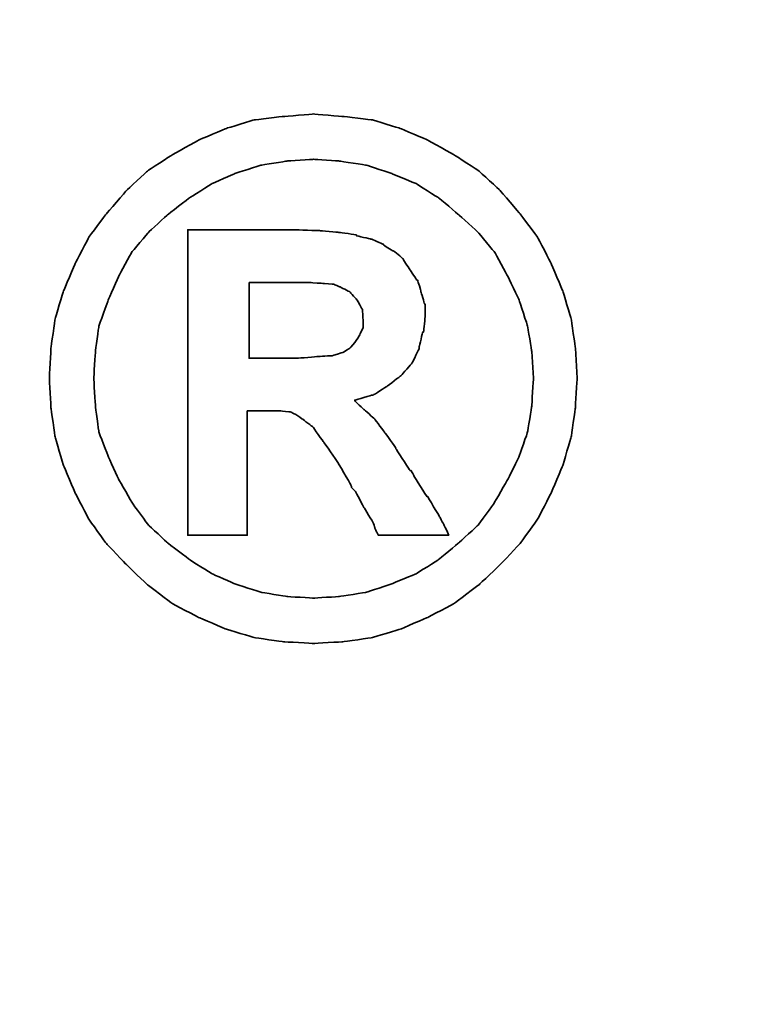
# Model space of a CAD drawing. Header units: millimetres. Extents: x 22 to 336, y 77 to 175.
# Tile 51 of 57: x 272.291 to 273.204, y 108.099 to 109.322. Entities that reach past the tile are written whole.
import ezdxf

# ---------------------------------------------------------------- set-up
doc = ezdxf.new("R2010")
doc.units = ezdxf.units.MM
doc.header["$LTSCALE"] = 0.15
for name, color, linetype in [('DIM', 4, 'CONTINUOUS'), ('layer 1', 7, 'CONTINUOUS'), ('OUT', 3, 'CONTINUOUS')]:
    doc.layers.add(name, color=color, linetype=linetype)

# ---------------------------------------------------------------- blocks, each defined once
blk = doc.blocks.new('TBI MOTION logo(完整正式版)')
at = {"layer": 'layer 1', "color": 22, "lineweight": 35}
for points, knots in [([(81.20634, 4.98624), (81.20634, 4.98624), (81.18649, 5.32862), (81.18649, 5.32862), (81.18649, 5.32862), (81.18649, 5.32862), (81.13886, 5.66206), (81.13886, 5.66206), (81.13886, 5.66206), (81.13886, 5.66206), (81.04359, 5.97764), (81.04359, 5.97764), (81.04359, 5.97764), (81.04359, 5.97764), (80.91061, 6.29124), (80.91061, 6.29124), (80.91061, 6.29124), (80.91061, 6.29124), (80.75778, 6.58697), (80.75778, 6.58697), (80.75778, 6.58697), (80.75778, 6.58697), (80.5593, 6.85294), (80.5593, 6.85294), (80.5593, 6.85294), (80.5593, 6.85294), (80.33105, 7.1189), (80.33105, 7.1189), (80.33105, 7.1189), (80.33105, 7.1189), (80.09287, 7.33921), (80.09287, 7.33921), (80.09287, 7.33921), (80.09287, 7.33921), (79.815, 7.51982), (79.815, 7.51982), (79.815, 7.51982), (79.815, 7.51982), (79.51133, 7.69051), (79.51133, 7.69051), (79.51133, 7.69051), (79.51133, 7.69051), (79.19773, 7.8235), (79.19773, 7.8235), (79.19773, 7.8235), (79.19773, 7.8235), (78.88215, 7.91877), (78.88215, 7.91877), (78.88215, 7.91877), (78.88215, 7.91877), (78.54871, 7.95846), (78.54871, 7.95846), (78.54871, 7.95846), (78.54871, 7.95846), (78.21526, 7.98625), (78.21526, 7.98625), (78.21526, 7.98625), (78.21526, 7.98625), (77.87388, 7.95846), (77.87388, 7.95846), (77.87388, 7.95846), (77.87388, 7.95846), (77.54044, 7.91877), (77.54044, 7.91877), (77.54044, 7.91877), (77.54044, 7.91877), (77.22485, 7.8235), (77.22485, 7.8235), (77.22485, 7.8235), (77.22485, 7.8235), (76.91027, 7.69051), (76.91027, 7.69051), (76.91027, 7.69051), (76.91027, 7.69051), (76.6056, 7.51982), (76.6056, 7.51982), (76.6056, 7.51982), (76.6056, 7.51982), (76.32972, 7.33921), (76.32972, 7.33921), (76.32972, 7.33921), (76.32972, 7.33921), (76.09154, 7.1189), (76.09154, 7.1189), (76.09154, 7.1189), (76.09154, 7.1189), (75.86329, 6.85294), (75.86329, 6.85294), (75.86329, 6.85294), (75.86329, 6.85294), (75.66382, 6.58697), (75.66382, 6.58697), (75.66382, 6.58697), (75.66382, 6.58697), (75.51099, 6.29124), (75.51099, 6.29124), (75.51099, 6.29124), (75.51099, 6.29124), (75.37702, 5.97764), (75.37702, 5.97764), (75.37702, 5.97764), (75.37702, 5.97764), (75.28175, 5.66206), (75.28175, 5.66206), (75.28175, 5.66206), (75.28175, 5.66206), (75.23411, 5.32862), (75.23411, 5.32862), (75.23411, 5.32862), (75.23411, 5.32862), (75.21625, 4.98624), (75.21625, 4.98624), (75.21625, 4.98624), (75.21625, 4.98624), (75.23411, 4.6528), (75.23411, 4.6528), (75.23411, 4.6528), (75.23411, 4.6528), (75.28175, 4.32035), (75.28175, 4.32035), (75.28175, 4.32035), (75.28175, 4.32035), (75.37702, 3.99583), (75.37702, 3.99583), (75.37702, 3.99583), (75.37702, 3.99583), (75.51099, 3.68224), (75.51099, 3.68224), (75.51099, 3.68224), (75.51099, 3.68224), (75.66382, 3.38749), (75.66382, 3.38749), (75.66382, 3.38749), (75.66382, 3.38749), (75.86329, 3.10963), (75.86329, 3.10963), (75.86329, 3.10963), (75.86329, 3.10963), (76.09154, 2.87145), (76.09154, 2.87145), (76.09154, 2.87145), (76.09154, 2.87145), (76.32972, 2.6432), (76.32972, 2.6432), (76.32972, 2.6432), (76.32972, 2.6432), (76.6056, 2.43381), (76.6056, 2.43381), (76.6056, 2.43381), (76.6056, 2.43381), (76.91027, 2.27205), (76.91027, 2.27205), (76.91027, 2.27205), (76.91027, 2.27205), (77.22485, 2.13906), (77.22485, 2.13906), (77.22485, 2.13906), (77.22485, 2.13906), (77.54044, 2.0438), (77.54044, 2.0438), (77.54044, 2.0438), (77.54044, 2.0438), (77.87388, 1.99616), (77.87388, 1.99616), (77.87388, 1.99616), (77.87388, 1.99616), (78.21526, 1.97631), (78.21526, 1.97631), (78.21526, 1.97631), (78.21526, 1.97631), (78.54871, 1.99616), (78.54871, 1.99616), (78.54871, 1.99616), (78.54871, 1.99616), (78.88215, 2.0438), (78.88215, 2.0438), (78.88215, 2.0438), (78.88215, 2.0438), (79.19773, 2.13906), (79.19773, 2.13906), (79.19773, 2.13906), (79.19773, 2.13906), (79.51133, 2.27205), (79.51133, 2.27205), (79.51133, 2.27205), (79.51133, 2.27205), (79.815, 2.43381), (79.815, 2.43381), (79.815, 2.43381), (79.815, 2.43381), (80.09287, 2.6432), (80.09287, 2.6432), (80.09287, 2.6432), (80.09287, 2.6432), (80.33105, 2.87145), (80.33105, 2.87145), (80.33105, 2.87145), (80.33105, 2.87145), (80.5593, 3.10963), (80.5593, 3.10963), (80.5593, 3.10963), (80.5593, 3.10963), (80.75778, 3.38749), (80.75778, 3.38749), (80.75778, 3.38749), (80.75778, 3.38749), (80.91061, 3.68224), (80.91061, 3.68224), (80.91061, 3.68224), (80.91061, 3.68224), (81.04359, 3.99583), (81.04359, 3.99583), (81.04359, 3.99583), (81.04359, 3.99583), (81.13886, 4.32035), (81.13886, 4.32035), (81.13886, 4.32035), (81.13886, 4.32035), (81.18649, 4.6528), (81.18649, 4.6528), (81.18649, 4.6528), (81.18649, 4.6528), (81.20634, 4.98624), (81.20634, 4.98624)], [0, 0, 0, 0, 0.01785714, 0.01785714, 0.01785714, 0.01785715, 0.03571429, 0.03571429, 0.03571429, 0.0357143, 0.05357143, 0.05357143, 0.05357143, 0.05357144, 0.07142857, 0.07142857, 0.07142857, 0.07142858, 0.08928571, 0.08928571, 0.08928571, 0.08928572, 0.10714286, 0.10714286, 0.10714286, 0.10714287, 0.125, 0.125, 0.125, 0.12500001, 0.14285714, 0.14285714, 0.14285714, 0.14285715, 0.16071429, 0.16071429, 0.16071429, 0.1607143, 0.17857143, 0.17857143, 0.17857143, 0.17857144, 0.19642857, 0.19642857, 0.19642857, 0.19642858, 0.21428571, 0.21428571, 0.21428571, 0.21428572, 0.23214286, 0.23214286, 0.23214286, 0.23214287, 0.25, 0.25, 0.25, 0.25000001, 0.26785714, 0.26785714, 0.26785714, 0.26785715, 0.28571429, 0.28571429, 0.28571429, 0.2857143, 0.30357143, 0.30357143, 0.30357143, 0.30357144, 0.32142857, 0.32142857, 0.32142857, 0.32142858, 0.33928571, 0.33928571, 0.33928571, 0.33928572, 0.35714286, 0.35714286, 0.35714286, 0.35714287, 0.375, 0.375, 0.375, 0.37500001, 0.39285714, 0.39285714, 0.39285714, 0.39285715, 0.41071429, 0.41071429, 0.41071429, 0.4107143, 0.42857143, 0.42857143, 0.42857143, 0.42857144, 0.44642857, 0.44642857, 0.44642857, 0.44642858, 0.46428571, 0.46428571, 0.46428571, 0.46428572, 0.48214286, 0.48214286, 0.48214286, 0.48214287, 0.5, 0.5, 0.5, 0.50000001, 0.51785714, 0.51785714, 0.51785714, 0.51785715, 0.53571429, 0.53571429, 0.53571429, 0.5357143, 0.55357143, 0.55357143, 0.55357143, 0.55357144, 0.57142857, 0.57142857, 0.57142857, 0.57142858, 0.58928571, 0.58928571, 0.58928571, 0.58928572, 0.60714286, 0.60714286, 0.60714286, 0.60714287, 0.625, 0.625, 0.625, 0.62500001, 0.64285714, 0.64285714, 0.64285714, 0.64285715, 0.66071429, 0.66071429, 0.66071429, 0.6607143, 0.67857143, 0.67857143, 0.67857143, 0.67857144, 0.69642857, 0.69642857, 0.69642857, 0.69642858, 0.71428571, 0.71428571, 0.71428571, 0.71428572, 0.73214286, 0.73214286, 0.73214286, 0.73214287, 0.75, 0.75, 0.75, 0.75000001, 0.76785714, 0.76785714, 0.76785714, 0.76785715, 0.78571429, 0.78571429, 0.78571429, 0.7857143, 0.80357143, 0.80357143, 0.80357143, 0.80357144, 0.82142857, 0.82142857, 0.82142857, 0.82142858, 0.83928571, 0.83928571, 0.83928571, 0.83928572, 0.85714286, 0.85714286, 0.85714286, 0.85714287, 0.875, 0.875, 0.875, 0.87500001, 0.89285714, 0.89285714, 0.89285714, 0.89285715, 0.91071429, 0.91071429, 0.91071429, 0.9107143, 0.92857143, 0.92857143, 0.92857143, 0.92857144, 0.94642857, 0.94642857, 0.94642857, 0.94642858, 0.96428571, 0.96428571, 0.96428571, 0.96428572, 0.98214286, 0.98214286, 0.98214286, 0.98214287, 1, 1, 1, 1]), ([(80.71014, 4.98624), (80.71014, 4.98624), (80.69129, 5.29091), (80.69129, 5.29091), (80.69129, 5.29091), (80.69129, 5.29091), (80.64464, 5.57672), (80.64464, 5.57672), (80.64464, 5.57672), (80.64464, 5.57672), (80.54937, 5.87245), (80.54937, 5.87245), (80.54937, 5.87245), (80.54937, 5.87245), (80.41639, 6.14833), (80.41639, 6.14833), (80.41639, 6.14833), (80.41639, 6.14833), (80.27349, 6.41429), (80.27349, 6.41429), (80.27349, 6.41429), (80.27349, 6.41429), (80.08295, 6.64255), (80.08295, 6.64255), (80.08295, 6.64255), (80.08295, 6.64255), (79.86264, 6.84301), (79.86264, 6.84301), (79.86264, 6.84301), (79.86264, 6.84301), (79.63439, 7.03355), (79.63439, 7.03355), (79.63439, 7.03355), (79.63439, 7.03355), (79.37835, 7.1963), (79.37835, 7.1963), (79.37835, 7.1963), (79.37835, 7.1963), (79.10246, 7.30944), (79.10246, 7.30944), (79.10246, 7.30944), (79.10246, 7.30944), (78.81665, 7.40471), (78.81665, 7.40471), (78.81665, 7.40471), (78.81665, 7.40471), (78.511, 7.45234), (78.511, 7.45234), (78.511, 7.45234), (78.511, 7.45234), (78.21526, 7.47219), (78.21526, 7.47219), (78.21526, 7.47219), (78.21526, 7.47219), (77.9106, 7.45234), (77.9106, 7.45234), (77.9106, 7.45234), (77.9106, 7.45234), (77.61685, 7.40471), (77.61685, 7.40471), (77.61685, 7.40471), (77.61685, 7.40471), (77.32012, 7.30944), (77.32012, 7.30944), (77.32012, 7.30944), (77.32012, 7.30944), (77.06309, 7.1963), (77.06309, 7.1963), (77.06309, 7.1963), (77.06309, 7.1963), (76.80606, 7.03355), (76.80606, 7.03355), (76.80606, 7.03355), (76.80606, 7.03355), (76.55797, 6.84301), (76.55797, 6.84301), (76.55797, 6.84301), (76.55797, 6.84301), (76.34063, 6.64255), (76.34063, 6.64255), (76.34063, 6.64255), (76.34063, 6.64255), (76.1491, 6.41429), (76.1491, 6.41429), (76.1491, 6.41429), (76.1491, 6.41429), (76.0062, 6.14833), (76.0062, 6.14833), (76.0062, 6.14833), (76.0062, 6.14833), (75.88314, 5.87245), (75.88314, 5.87245), (75.88314, 5.87245), (75.88314, 5.87245), (75.77794, 5.57672), (75.77794, 5.57672), (75.77794, 5.57672), (75.77794, 5.57672), (75.73924, 5.29091), (75.73924, 5.29091), (75.73924, 5.29091), (75.73924, 5.29091), (75.72039, 4.98624), (75.72039, 4.98624), (75.72039, 4.98624), (75.72039, 4.98624), (75.73924, 4.67165), (75.73924, 4.67165), (75.73924, 4.67165), (75.73924, 4.67165), (75.77794, 4.37791), (75.77794, 4.37791), (75.77794, 4.37791), (75.77794, 4.37791), (75.88314, 4.10102), (75.88314, 4.10102), (75.88314, 4.10102), (75.88314, 4.10102), (76.0062, 3.83407), (76.0062, 3.83407), (76.0062, 3.83407), (76.0062, 3.83407), (76.15902, 3.56811), (76.15902, 3.56811), (76.15902, 3.56811), (76.15902, 3.56811), (76.34063, 3.32001), (76.34063, 3.32001), (76.34063, 3.32001), (76.34063, 3.32001), (76.55797, 3.11955), (76.55797, 3.11955), (76.55797, 3.11955), (76.55797, 3.11955), (76.80606, 2.92901), (76.80606, 2.92901), (76.80606, 2.92901), (76.80606, 2.92901), (77.06309, 2.76725), (77.06309, 2.76725), (77.06309, 2.76725), (77.06309, 2.76725), (77.32012, 2.65412), (77.32012, 2.65412), (77.32012, 2.65412), (77.32012, 2.65412), (77.61685, 2.55786), (77.61685, 2.55786), (77.61685, 2.55786), (77.61685, 2.55786), (77.9106, 2.51022), (77.9106, 2.51022), (77.9106, 2.51022), (77.9106, 2.51022), (78.21526, 2.49137), (78.21526, 2.49137), (78.21526, 2.49137), (78.21526, 2.49137), (78.511, 2.51022), (78.511, 2.51022), (78.511, 2.51022), (78.511, 2.51022), (78.81665, 2.55786), (78.81665, 2.55786), (78.81665, 2.55786), (78.81665, 2.55786), (79.10246, 2.65412), (79.10246, 2.65412), (79.10246, 2.65412), (79.10246, 2.65412), (79.37835, 2.76725), (79.37835, 2.76725), (79.37835, 2.76725), (79.37835, 2.76725), (79.63439, 2.92901), (79.63439, 2.92901), (79.63439, 2.92901), (79.63439, 2.92901), (79.86264, 3.11955), (79.86264, 3.11955), (79.86264, 3.11955), (79.86264, 3.11955), (80.08295, 3.32001), (80.08295, 3.32001), (80.08295, 3.32001), (80.08295, 3.32001), (80.26356, 3.56811), (80.26356, 3.56811), (80.26356, 3.56811), (80.26356, 3.56811), (80.41639, 3.83407), (80.41639, 3.83407), (80.41639, 3.83407), (80.41639, 3.83407), (80.54937, 4.10102), (80.54937, 4.10102), (80.54937, 4.10102), (80.54937, 4.10102), (80.64464, 4.37791), (80.64464, 4.37791), (80.64464, 4.37791), (80.64464, 4.37791), (80.69129, 4.67165), (80.69129, 4.67165), (80.69129, 4.67165), (80.69129, 4.67165), (80.71014, 4.98624), (80.71014, 4.98624)], [0, 0, 0, 0, 0.01923077, 0.01923077, 0.01923077, 0.01923078, 0.03846154, 0.03846154, 0.03846154, 0.03846155, 0.05769231, 0.05769231, 0.05769231, 0.05769232, 0.07692308, 0.07692308, 0.07692308, 0.07692309, 0.09615385, 0.09615385, 0.09615385, 0.09615386, 0.11538462, 0.11538462, 0.11538462, 0.11538463, 0.13461538, 0.13461538, 0.13461538, 0.13461539, 0.15384615, 0.15384615, 0.15384615, 0.15384616, 0.17307692, 0.17307692, 0.17307692, 0.17307693, 0.19230769, 0.19230769, 0.19230769, 0.1923077, 0.21153846, 0.21153846, 0.21153846, 0.21153847, 0.23076923, 0.23076923, 0.23076923, 0.23076924, 0.25, 0.25, 0.25, 0.25000001, 0.26923077, 0.26923077, 0.26923077, 0.26923078, 0.28846154, 0.28846154, 0.28846154, 0.28846155, 0.30769231, 0.30769231, 0.30769231, 0.30769232, 0.32692308, 0.32692308, 0.32692308, 0.32692309, 0.34615385, 0.34615385, 0.34615385, 0.34615386, 0.36538462, 0.36538462, 0.36538462, 0.36538463, 0.38461538, 0.38461538, 0.38461538, 0.38461539, 0.40384615, 0.40384615, 0.40384615, 0.40384616, 0.42307692, 0.42307692, 0.42307692, 0.42307693, 0.44230769, 0.44230769, 0.44230769, 0.4423077, 0.46153846, 0.46153846, 0.46153846, 0.46153847, 0.48076923, 0.48076923, 0.48076923, 0.48076924, 0.5, 0.5, 0.5, 0.50000001, 0.51923077, 0.51923077, 0.51923077, 0.51923078, 0.53846154, 0.53846154, 0.53846154, 0.53846155, 0.55769231, 0.55769231, 0.55769231, 0.55769232, 0.57692308, 0.57692308, 0.57692308, 0.57692309, 0.59615385, 0.59615385, 0.59615385, 0.59615386, 0.61538462, 0.61538462, 0.61538462, 0.61538463, 0.63461538, 0.63461538, 0.63461538, 0.63461539, 0.65384615, 0.65384615, 0.65384615, 0.65384616, 0.67307692, 0.67307692, 0.67307692, 0.67307693, 0.69230769, 0.69230769, 0.69230769, 0.6923077, 0.71153846, 0.71153846, 0.71153846, 0.71153847, 0.73076923, 0.73076923, 0.73076923, 0.73076924, 0.75, 0.75, 0.75, 0.75000001, 0.76923077, 0.76923077, 0.76923077, 0.76923078, 0.78846154, 0.78846154, 0.78846154, 0.78846155, 0.80769231, 0.80769231, 0.80769231, 0.80769232, 0.82692308, 0.82692308, 0.82692308, 0.82692309, 0.84615385, 0.84615385, 0.84615385, 0.84615386, 0.86538462, 0.86538462, 0.86538462, 0.86538463, 0.88461538, 0.88461538, 0.88461538, 0.88461539, 0.90384615, 0.90384615, 0.90384615, 0.90384616, 0.92307692, 0.92307692, 0.92307692, 0.92307693, 0.94230769, 0.94230769, 0.94230769, 0.9423077, 0.96153846, 0.96153846, 0.96153846, 0.96153847, 0.98076923, 0.98076923, 0.98076923, 0.98076924, 1, 1, 1, 1]), ([(76.78721, 3.2823), (76.78721, 3.2823), (76.78721, 3.32001), (76.78721, 3.32001), (76.78721, 3.32001), (76.78721, 3.32001), (76.78721, 3.42422), (76.78721, 3.42422), (76.78721, 3.42422), (76.78721, 3.42422), (76.78721, 3.59689), (76.78721, 3.59689), (76.78721, 3.59689), (76.78721, 3.59689), (76.78721, 3.80529), (76.78721, 3.80529), (76.78721, 3.80529), (76.78721, 3.80529), (76.78721, 4.0524), (76.78721, 4.0524), (76.78721, 4.0524), (76.78721, 4.0524), (76.78721, 4.32035), (76.78721, 4.32035), (76.78721, 4.32035), (76.78721, 4.32035), (76.78721, 4.92868), (76.78721, 4.92868), (76.78721, 4.92868), (76.78721, 4.92868), (76.78721, 5.53801), (76.78721, 5.53801), (76.78721, 5.53801), (76.78721, 5.53801), (76.78721, 5.82482), (76.78721, 5.82482), (76.78721, 5.82482), (76.78721, 5.82482), (76.78721, 6.07291), (76.78721, 6.07291), (76.78721, 6.07291), (76.78721, 6.07291), (76.78721, 6.30017), (76.78721, 6.30017), (76.78721, 6.30017), (76.78721, 6.30017), (76.78721, 6.45399), (76.78721, 6.45399), (76.78721, 6.45399), (76.78721, 6.45399), (76.78721, 6.5572), (76.78721, 6.5572), (76.78721, 6.5572), (76.78721, 6.5572), (76.78721, 6.59689), (76.78721, 6.59689), (76.78721, 6.59689), (76.78721, 6.59689), (76.78721, 6.67232), (76.78721, 6.67232), (76.78721, 6.67232), (76.78721, 6.67232), (76.8537, 6.67232), (76.8537, 6.67232), (76.8537, 6.67232), (76.8537, 6.67232), (76.87355, 6.67232), (76.87355, 6.67232), (76.87355, 6.67232), (76.87355, 6.67232), (76.91027, 6.67232), (76.91027, 6.67232), (76.91027, 6.67232), (76.91027, 6.67232), (77.04424, 6.67232), (77.04424, 6.67232), (77.04424, 6.67232), (77.04424, 6.67232), (77.22485, 6.67232), (77.22485, 6.67232), (77.22485, 6.67232), (77.22485, 6.67232), (77.43524, 6.67232), (77.43524, 6.67232), (77.43524, 6.67232), (77.43524, 6.67232), (77.65357, 6.67232), (77.65357, 6.67232), (77.65357, 6.67232), (77.65357, 6.67232), (77.82625, 6.67232), (77.82625, 6.67232), (77.82625, 6.67232), (77.82625, 6.67232), (77.94037, 6.67232), (77.94037, 6.67232), (77.94037, 6.67232), (77.94037, 6.67232), (77.97709, 6.67232), (77.97709, 6.67232), (77.97709, 6.67232), (77.97709, 6.67232), (77.99694, 6.67232), (77.99694, 6.67232), (77.99694, 6.67232), (77.99694, 6.67232), (78.00686, 6.67232), (78.00686, 6.67232), (78.00686, 6.67232), (78.00686, 6.67232), (78.28275, 6.6624), (78.28275, 6.6624), (78.28275, 6.6624), (78.28275, 6.6624), (78.50107, 6.64255), (78.50107, 6.64255), (78.50107, 6.64255), (78.50107, 6.64255), (78.511, 6.64255), (78.511, 6.64255), (78.511, 6.64255), (78.511, 6.64255), (78.70154, 6.61476), (78.70154, 6.61476), (78.70154, 6.61476), (78.70154, 6.61476), (78.70154, 6.60483), (78.70154, 6.60483), (78.70154, 6.60483), (78.70154, 6.60483), (78.86429, 6.56713), (78.86429, 6.56713), (78.86429, 6.56713), (78.86429, 6.56713), (78.87223, 6.56713), (78.87223, 6.56713), (78.87223, 6.56713), (78.87223, 6.56713), (78.99727, 6.51056), (78.99727, 6.51056), (78.99727, 6.51056), (78.99727, 6.51056), (79.00719, 6.51056), (79.00719, 6.51056), (79.00719, 6.51056), (79.00719, 6.51056), (79.00719, 6.50162), (79.00719, 6.50162), (79.00719, 6.50162), (79.00719, 6.50162), (79.1104, 6.43415), (79.1104, 6.43415), (79.1104, 6.43415), (79.1104, 6.43415), (79.12132, 6.43415), (79.12132, 6.43415), (79.12132, 6.43415), (79.12132, 6.43415), (79.22552, 6.34781), (79.22552, 6.34781), (79.22552, 6.34781), (79.22552, 6.34781), (79.23544, 6.33888), (79.23544, 6.33888), (79.23544, 6.33888), (79.23544, 6.33888), (79.23544, 6.32895), (79.23544, 6.32895), (79.23544, 6.32895), (79.23544, 6.32895), (79.31087, 6.21483), (79.31087, 6.21483), (79.31087, 6.21483), (79.31087, 6.21483), (79.38629, 6.1007), (79.38629, 6.1007), (79.38629, 6.1007), (79.38629, 6.1007), (79.3972, 6.1007), (79.3972, 6.1007), (79.3972, 6.1007), (79.3972, 6.1007), (79.3972, 6.09078), (79.3972, 6.09078), (79.3972, 6.09078), (79.3972, 6.09078), (79.43392, 5.97764), (79.43392, 5.97764), (79.43392, 5.97764), (79.43392, 5.97764), (79.43392, 5.96772), (79.43392, 5.96772), (79.43392, 5.96772), (79.43392, 5.96772), (79.47362, 5.83474), (79.47362, 5.83474), (79.47362, 5.83474), (79.47362, 5.83474), (79.48156, 5.82482), (79.48156, 5.82482), (79.48156, 5.82482), (79.48156, 5.82482), (79.48156, 5.69977), (79.48156, 5.69977), (79.48156, 5.69977), (79.48156, 5.69977), (79.48156, 5.69183), (79.48156, 5.69183), (79.48156, 5.69183), (79.48156, 5.69183), (79.4637, 5.51915), (79.4637, 5.51915), (79.4637, 5.51915), (79.4637, 5.51915), (79.4637, 5.51122), (79.4637, 5.51122), (79.4637, 5.51122), (79.4637, 5.51122), (79.45377, 5.51122), (79.45377, 5.51122), (79.45377, 5.51122), (79.45377, 5.51122), (79.41507, 5.34847), (79.41507, 5.34847), (79.41507, 5.34847), (79.41507, 5.34847), (79.41507, 5.33854), (79.41507, 5.33854), (79.41507, 5.33854), (79.41507, 5.33854), (79.41507, 5.32862), (79.41507, 5.32862), (79.41507, 5.32862), (79.41507, 5.32862), (79.33865, 5.16785), (79.33865, 5.16785), (79.33865, 5.16785), (79.33865, 5.16785), (79.33071, 5.15693), (79.33071, 5.15693), (79.33071, 5.15693), (79.33071, 5.15693), (79.2156, 5.02495), (79.2156, 5.02495), (79.2156, 5.02495), (79.2156, 5.02495), (79.20567, 5.01502), (79.20567, 5.01502), (79.20567, 5.01502), (79.20567, 5.01502), (79.05483, 4.89991), (79.05483, 4.89991), (79.05483, 4.89991), (79.05483, 4.89991), (79.04491, 4.89197), (79.04491, 4.89197), (79.04491, 4.89197), (79.04491, 4.89197), (78.89208, 4.7967), (78.89208, 4.7967), (78.89208, 4.7967), (78.89208, 4.7967), (78.88215, 4.7967), (78.88215, 4.7967), (78.88215, 4.7967), (78.88215, 4.7967), (78.69161, 4.73913), (78.69161, 4.73913), (78.69161, 4.73913), (78.69161, 4.73913), (78.68169, 4.73913), (78.68169, 4.73913), (78.68169, 4.73913), (78.68169, 4.73913), (78.68169, 4.72921), (78.68169, 4.72921), (78.68169, 4.72921), (78.68169, 4.72921), (78.78688, 4.63394), (78.78688, 4.63394), (78.78688, 4.63394), (78.78688, 4.63394), (78.902, 4.52875), (78.902, 4.52875), (78.902, 4.52875), (78.902, 4.52875), (78.91093, 4.52081), (78.91093, 4.52081), (78.91093, 4.52081), (78.91093, 4.52081), (79.02506, 4.36798), (79.02506, 4.36798), (79.02506, 4.36798), (79.02506, 4.36798), (79.1501, 4.1953), (79.1501, 4.1953), (79.1501, 4.1953), (79.1501, 4.1953), (79.1501, 4.18736), (79.1501, 4.18736), (79.1501, 4.18736), (79.1501, 4.18736), (79.29201, 3.96705), (79.29201, 3.96705), (79.29201, 3.96705), (79.29201, 3.96705), (79.31087, 3.93828), (79.31087, 3.93828), (79.31087, 3.93828), (79.31087, 3.93828), (79.32079, 3.93828), (79.32079, 3.93828), (79.32079, 3.93828), (79.32079, 3.93828), (79.3585, 3.87178), (79.3585, 3.87178), (79.3585, 3.87178), (79.3585, 3.87178), (79.50141, 3.64353), (79.50141, 3.64353), (79.50141, 3.64353), (79.50141, 3.64353), (79.51133, 3.64353), (79.51133, 3.64353), (79.51133, 3.64353), (79.51133, 3.64353), (79.64431, 3.41528), (79.64431, 3.41528), (79.64431, 3.41528), (79.64431, 3.41528), (79.68202, 3.3478), (79.68202, 3.3478), (79.68202, 3.3478), (79.68202, 3.3478), (79.70187, 3.31009), (79.70187, 3.31009), (79.70187, 3.31009), (79.70187, 3.31009), (79.7495, 3.2049), (79.7495, 3.2049), (79.7495, 3.2049), (79.7495, 3.2049), (79.64431, 3.2049), (79.64431, 3.2049), (79.64431, 3.2049), (79.64431, 3.2049), (79.62546, 3.2049), (79.62546, 3.2049), (79.62546, 3.2049), (79.62546, 3.2049), (79.53912, 3.2049), (79.53912, 3.2049), (79.53912, 3.2049), (79.53912, 3.2049), (79.31087, 3.2049), (79.31087, 3.2049), (79.31087, 3.2049), (79.31087, 3.2049), (79.08262, 3.2049), (79.08262, 3.2049), (79.08262, 3.2049), (79.08262, 3.2049), (79.00719, 3.2049), (79.00719, 3.2049), (79.00719, 3.2049), (79.00719, 3.2049), (78.98735, 3.2049), (78.98735, 3.2049), (78.98735, 3.2049), (78.98735, 3.2049), (78.94964, 3.2049), (78.94964, 3.2049), (78.94964, 3.2049), (78.94964, 3.2049), (78.92979, 3.24459), (78.92979, 3.24459), (78.92979, 3.24459), (78.92979, 3.24459), (78.91093, 3.2823), (78.91093, 3.2823), (78.91093, 3.2823), (78.91093, 3.2823), (78.91093, 3.29223), (78.91093, 3.29223), (78.91093, 3.29223), (78.91093, 3.29223), (78.89208, 3.3478), (78.89208, 3.3478), (78.89208, 3.3478), (78.89208, 3.3478), (78.78688, 3.52048), (78.78688, 3.52048), (78.78688, 3.52048), (78.78688, 3.52048), (78.69161, 3.7001), (78.69161, 3.7001), (78.69161, 3.7001), (78.69161, 3.7001), (78.6539, 3.7388), (78.6539, 3.7388), (78.6539, 3.7388), (78.6539, 3.7388), (78.64398, 3.74873), (78.64398, 3.74873), (78.64398, 3.74873), (78.64398, 3.74873), (78.64398, 3.75766), (78.64398, 3.75766), (78.64398, 3.75766), (78.64398, 3.75766), (78.63405, 3.78644), (78.63405, 3.78644), (78.63405, 3.78644), (78.63405, 3.78644), (78.48321, 4.04347), (78.48321, 4.04347), (78.48321, 4.04347), (78.48321, 4.04347), (78.33038, 4.2618), (78.33038, 4.2618), (78.33038, 4.2618), (78.33038, 4.2618), (78.20732, 4.43447), (78.20732, 4.43447), (78.20732, 4.43447), (78.20732, 4.43447), (78.09221, 4.52081), (78.09221, 4.52081), (78.09221, 4.52081), (78.09221, 4.52081), (78.02472, 4.56845), (78.02472, 4.56845), (78.02472, 4.56845), (78.02472, 4.56845), (77.9493, 4.60616), (77.9493, 4.60616), (77.9493, 4.60616), (77.9493, 4.60616), (77.8451, 4.61608), (77.8451, 4.61608), (77.8451, 4.61608), (77.8451, 4.61608), (77.71113, 4.61608), (77.71113, 4.61608), (77.71113, 4.61608), (77.71113, 4.61608), (77.69128, 4.61608), (77.69128, 4.61608), (77.69128, 4.61608), (77.69128, 4.61608), (77.67342, 4.61608), (77.67342, 4.61608), (77.67342, 4.61608), (77.67342, 4.61608), (77.5583, 4.61608), (77.5583, 4.61608), (77.5583, 4.61608), (77.5583, 4.61608), (77.46303, 4.61608), (77.46303, 4.61608), (77.46303, 4.61608), (77.46303, 4.61608), (77.46303, 4.54761), (77.46303, 4.54761), (77.46303, 4.54761), (77.46303, 4.54761), (77.46303, 4.47318), (77.46303, 4.47318), (77.46303, 4.47318), (77.46303, 4.47318), (77.46303, 4.24294), (77.46303, 4.24294), (77.46303, 4.24294), (77.46303, 4.24294), (77.46303, 3.99583), (77.46303, 3.99583), (77.46303, 3.99583), (77.46303, 3.99583), (77.46303, 3.72888), (77.46303, 3.72888), (77.46303, 3.72888), (77.46303, 3.72888), (77.46303, 3.51055), (77.46303, 3.51055), (77.46303, 3.51055), (77.46303, 3.51055), (77.46303, 3.42422), (77.46303, 3.42422), (77.46303, 3.42422), (77.46303, 3.42422), (77.46303, 3.35773), (77.46303, 3.35773), (77.46303, 3.35773), (77.46303, 3.35773), (77.46303, 3.30017), (77.46303, 3.30017), (77.46303, 3.30017), (77.46303, 3.30017), (77.46303, 3.2823), (77.46303, 3.2823), (77.46303, 3.2823), (77.46303, 3.2823), (77.46303, 3.2049), (77.46303, 3.2049), (77.46303, 3.2049), (77.46303, 3.2049), (77.39753, 3.2049), (77.39753, 3.2049), (77.39753, 3.2049), (77.39753, 3.2049), (77.37768, 3.2049), (77.37768, 3.2049), (77.37768, 3.2049), (77.37768, 3.2049), (77.32012, 3.2049), (77.32012, 3.2049), (77.32012, 3.2049), (77.32012, 3.2049), (77.12165, 3.2049), (77.12165, 3.2049), (77.12165, 3.2049), (77.12165, 3.2049), (76.94897, 3.2049), (76.94897, 3.2049), (76.94897, 3.2049), (76.94897, 3.2049), (76.8924, 3.2049), (76.8924, 3.2049), (76.8924, 3.2049), (76.8924, 3.2049), (76.8537, 3.2049), (76.8537, 3.2049), (76.8537, 3.2049), (76.8537, 3.2049), (76.78721, 3.2049), (76.78721, 3.2049), (76.78721, 3.2049), (76.78721, 3.2049), (76.78721, 3.2823), (76.78721, 3.2823)], [0, 0, 0, 0, 0.00740741, 0.00740741, 0.00740741, 0.00740742, 0.01481481, 0.01481481, 0.01481481, 0.01481482, 0.02222222, 0.02222222, 0.02222222, 0.02222223, 0.02962963, 0.02962963, 0.02962963, 0.02962964, 0.03703704, 0.03703704, 0.03703704, 0.03703705, 0.04444444, 0.04444444, 0.04444444, 0.04444445, 0.05185185, 0.05185185, 0.05185185, 0.05185186, 0.05925926, 0.05925926, 0.05925926, 0.05925927, 0.06666667, 0.06666667, 0.06666667, 0.06666668, 0.07407407, 0.07407407, 0.07407407, 0.07407408, 0.08148148, 0.08148148, 0.08148148, 0.08148149, 0.08888889, 0.08888889, 0.08888889, 0.0888889, 0.0962963, 0.0962963, 0.0962963, 0.09629631, 0.1037037, 0.1037037, 0.1037037, 0.10370371, 0.11111111, 0.11111111, 0.11111111, 0.11111112, 0.11851852, 0.11851852, 0.11851852, 0.11851853, 0.12592593, 0.12592593, 0.12592593, 0.12592594, 0.13333333, 0.13333333, 0.13333333, 0.13333334, 0.14074074, 0.14074074, 0.14074074, 0.14074075, 0.14814815, 0.14814815, 0.14814815, 0.14814816, 0.15555556, 0.15555556, 0.15555556, 0.15555557, 0.16296296, 0.16296296, 0.16296296, 0.16296297, 0.17037037, 0.17037037, 0.17037037, 0.17037038, 0.17777778, 0.17777778, 0.17777778, 0.17777779, 0.18518519, 0.18518519, 0.18518519, 0.1851852, 0.19259259, 0.19259259, 0.19259259, 0.1925926, 0.2, 0.2, 0.2, 0.20000001, 0.20740741, 0.20740741, 0.20740741, 0.20740742, 0.21481481, 0.21481481, 0.21481481, 0.21481482, 0.22222222, 0.22222222, 0.22222222, 0.22222223, 0.22962963, 0.22962963, 0.22962963, 0.22962964, 0.23703704, 0.23703704, 0.23703704, 0.23703705, 0.24444444, 0.24444444, 0.24444444, 0.24444445, 0.25185185, 0.25185185, 0.25185185, 0.25185186, 0.25925926, 0.25925926, 0.25925926, 0.25925927, 0.26666667, 0.26666667, 0.26666667, 0.26666668, 0.27407407, 0.27407407, 0.27407407, 0.27407408, 0.28148148, 0.28148148, 0.28148148, 0.28148149, 0.28888889, 0.28888889, 0.28888889, 0.2888889, 0.2962963, 0.2962963, 0.2962963, 0.29629631, 0.3037037, 0.3037037, 0.3037037, 0.30370371, 0.31111111, 0.31111111, 0.31111111, 0.31111112, 0.31851852, 0.31851852, 0.31851852, 0.31851853, 0.32592593, 0.32592593, 0.32592593, 0.32592594, 0.33333333, 0.33333333, 0.33333333, 0.33333334, 0.34074074, 0.34074074, 0.34074074, 0.34074075, 0.34814815, 0.34814815, 0.34814815, 0.34814816, 0.35555556, 0.35555556, 0.35555556, 0.35555557, 0.36296296, 0.36296296, 0.36296296, 0.36296297, 0.37037037, 0.37037037, 0.37037037, 0.37037038, 0.37777778, 0.37777778, 0.37777778, 0.37777779, 0.38518519, 0.38518519, 0.38518519, 0.3851852, 0.39259259, 0.39259259, 0.39259259, 0.3925926, 0.4, 0.4, 0.4, 0.40000001, 0.40740741, 0.40740741, 0.40740741, 0.40740742, 0.41481481, 0.41481481, 0.41481481, 0.41481482, 0.42222222, 0.42222222, 0.42222222, 0.42222223, 0.42962963, 0.42962963, 0.42962963, 0.42962964, 0.43703704, 0.43703704, 0.43703704, 0.43703705, 0.44444444, 0.44444444, 0.44444444, 0.44444445, 0.45185185, 0.45185185, 0.45185185, 0.45185186, 0.45925926, 0.45925926, 0.45925926, 0.45925927, 0.46666667, 0.46666667, 0.46666667, 0.46666668, 0.47407407, 0.47407407, 0.47407407, 0.47407408, 0.48148148, 0.48148148, 0.48148148, 0.48148149, 0.48888889, 0.48888889, 0.48888889, 0.4888889, 0.4962963, 0.4962963, 0.4962963, 0.49629631, 0.5037037, 0.5037037, 0.5037037, 0.50370371, 0.51111111, 0.51111111, 0.51111111, 0.51111112, 0.51851852, 0.51851852, 0.51851852, 0.51851853, 0.52592593, 0.52592593, 0.52592593, 0.52592594, 0.53333333, 0.53333333, 0.53333333, 0.53333334, 0.54074074, 0.54074074, 0.54074074, 0.54074075, 0.54814815, 0.54814815, 0.54814815, 0.54814816, 0.55555556, 0.55555556, 0.55555556, 0.55555557, 0.56296296, 0.56296296, 0.56296296, 0.56296297, 0.57037037, 0.57037037, 0.57037037, 0.57037038, 0.57777778, 0.57777778, 0.57777778, 0.57777779, 0.58518519, 0.58518519, 0.58518519, 0.5851852, 0.59259259, 0.59259259, 0.59259259, 0.5925926, 0.6, 0.6, 0.6, 0.60000001, 0.60740741, 0.60740741, 0.60740741, 0.60740742, 0.61481481, 0.61481481, 0.61481481, 0.61481482, 0.62222222, 0.62222222, 0.62222222, 0.62222223, 0.62962963, 0.62962963, 0.62962963, 0.62962964, 0.63703704, 0.63703704, 0.63703704, 0.63703705, 0.64444444, 0.64444444, 0.64444444, 0.64444445, 0.65185185, 0.65185185, 0.65185185, 0.65185186, 0.65925926, 0.65925926, 0.65925926, 0.65925927, 0.66666667, 0.66666667, 0.66666667, 0.66666668, 0.67407407, 0.67407407, 0.67407407, 0.67407408, 0.68148148, 0.68148148, 0.68148148, 0.68148149, 0.68888889, 0.68888889, 0.68888889, 0.6888889, 0.6962963, 0.6962963, 0.6962963, 0.69629631, 0.7037037, 0.7037037, 0.7037037, 0.70370371, 0.71111111, 0.71111111, 0.71111111, 0.71111112, 0.71851852, 0.71851852, 0.71851852, 0.71851853, 0.72592593, 0.72592593, 0.72592593, 0.72592594, 0.73333333, 0.73333333, 0.73333333, 0.73333334, 0.74074074, 0.74074074, 0.74074074, 0.74074075, 0.74814815, 0.74814815, 0.74814815, 0.74814816, 0.75555556, 0.75555556, 0.75555556, 0.75555557, 0.76296296, 0.76296296, 0.76296296, 0.76296297, 0.77037037, 0.77037037, 0.77037037, 0.77037038, 0.77777778, 0.77777778, 0.77777778, 0.77777779, 0.78518519, 0.78518519, 0.78518519, 0.7851852, 0.79259259, 0.79259259, 0.79259259, 0.7925926, 0.8, 0.8, 0.8, 0.80000001, 0.80740741, 0.80740741, 0.80740741, 0.80740742, 0.81481481, 0.81481481, 0.81481481, 0.81481482, 0.82222222, 0.82222222, 0.82222222, 0.82222223, 0.82962963, 0.82962963, 0.82962963, 0.82962964, 0.83703704, 0.83703704, 0.83703704, 0.83703705, 0.84444444, 0.84444444, 0.84444444, 0.84444445, 0.85185185, 0.85185185, 0.85185185, 0.85185186, 0.85925926, 0.85925926, 0.85925926, 0.85925927, 0.86666667, 0.86666667, 0.86666667, 0.86666668, 0.87407407, 0.87407407, 0.87407407, 0.87407408, 0.88148148, 0.88148148, 0.88148148, 0.88148149, 0.88888889, 0.88888889, 0.88888889, 0.8888889, 0.8962963, 0.8962963, 0.8962963, 0.89629631, 0.9037037, 0.9037037, 0.9037037, 0.90370371, 0.91111111, 0.91111111, 0.91111111, 0.91111112, 0.91851852, 0.91851852, 0.91851852, 0.91851853, 0.92592593, 0.92592593, 0.92592593, 0.92592594, 0.93333333, 0.93333333, 0.93333333, 0.93333334, 0.94074074, 0.94074074, 0.94074074, 0.94074075, 0.94814815, 0.94814815, 0.94814815, 0.94814816, 0.95555556, 0.95555556, 0.95555556, 0.95555557, 0.96296296, 0.96296296, 0.96296296, 0.96296297, 0.97037037, 0.97037037, 0.97037037, 0.97037038, 0.97777778, 0.97777778, 0.97777778, 0.97777779, 0.98518519, 0.98518519, 0.98518519, 0.9851852, 0.99259259, 0.99259259, 0.99259259, 0.9925926, 1, 1, 1, 1]), ([(77.48288, 6.07291), (77.48288, 6.07291), (77.48288, 5.99551), (77.48288, 5.99551), (77.48288, 5.99551), (77.48288, 5.99551), (77.48288, 5.82482), (77.48288, 5.82482), (77.48288, 5.82482), (77.48288, 5.82482), (77.48288, 5.63328), (77.48288, 5.63328), (77.48288, 5.63328), (77.48288, 5.63328), (77.48288, 5.46358), (77.48288, 5.46358), (77.48288, 5.46358), (77.48288, 5.46358), (77.48288, 5.29091), (77.48288, 5.29091), (77.48288, 5.29091), (77.48288, 5.29091), (77.48288, 5.21449), (77.48288, 5.21449), (77.48288, 5.21449), (77.48288, 5.21449), (77.50074, 5.21449), (77.50074, 5.21449), (77.50074, 5.21449), (77.50074, 5.21449), (77.71113, 5.21449), (77.71113, 5.21449), (77.71113, 5.21449), (77.71113, 5.21449), (77.94037, 5.21449), (77.94037, 5.21449), (77.94037, 5.21449), (77.94037, 5.21449), (78.01579, 5.21449), (78.01579, 5.21449), (78.01579, 5.21449), (78.01579, 5.21449), (78.03465, 5.21449), (78.03465, 5.21449), (78.03465, 5.21449), (78.03465, 5.21449), (78.2629, 5.23335), (78.2629, 5.23335), (78.2629, 5.23335), (78.2629, 5.23335), (78.42565, 5.24327), (78.42565, 5.24327), (78.42565, 5.24327), (78.42565, 5.24327), (78.54871, 5.28098), (78.54871, 5.28098), (78.54871, 5.28098), (78.54871, 5.28098), (78.62611, 5.32862), (78.62611, 5.32862), (78.62611, 5.32862), (78.62611, 5.32862), (78.69161, 5.40503), (78.69161, 5.40503), (78.69161, 5.40503), (78.69161, 5.40503), (78.73925, 5.48145), (78.73925, 5.48145), (78.73925, 5.48145), (78.73925, 5.48145), (78.77696, 5.55885), (78.77696, 5.55885), (78.77696, 5.55885), (78.77696, 5.55885), (78.77696, 5.65214), (78.77696, 5.65214), (78.77696, 5.65214), (78.77696, 5.65214), (78.76902, 5.76726), (78.76902, 5.76726), (78.76902, 5.76726), (78.76902, 5.76726), (78.71146, 5.87245), (78.71146, 5.87245), (78.71146, 5.87245), (78.71146, 5.87245), (78.62611, 5.96772), (78.62611, 5.96772), (78.62611, 5.96772), (78.62611, 5.96772), (78.511, 6.02528), (78.511, 6.02528), (78.511, 6.02528), (78.511, 6.02528), (78.44451, 6.05306), (78.44451, 6.05306), (78.44451, 6.05306), (78.44451, 6.05306), (78.32046, 6.06299), (78.32046, 6.06299), (78.32046, 6.06299), (78.32046, 6.06299), (78.18748, 6.07291), (78.18748, 6.07291), (78.18748, 6.07291), (78.18748, 6.07291), (77.99694, 6.07291), (77.99694, 6.07291), (77.99694, 6.07291), (77.99694, 6.07291), (77.97709, 6.07291), (77.97709, 6.07291), (77.97709, 6.07291), (77.97709, 6.07291), (77.90167, 6.07291), (77.90167, 6.07291), (77.90167, 6.07291), (77.90167, 6.07291), (77.69128, 6.07291), (77.69128, 6.07291), (77.69128, 6.07291), (77.69128, 6.07291), (77.50074, 6.07291), (77.50074, 6.07291), (77.50074, 6.07291), (77.50074, 6.07291), (77.48288, 6.07291), (77.48288, 6.07291)], [0, 0, 0, 0, 0.03125, 0.03125, 0.03125, 0.03125001, 0.0625, 0.0625, 0.0625, 0.06250001, 0.09375, 0.09375, 0.09375, 0.09375001, 0.125, 0.125, 0.125, 0.12500001, 0.15625, 0.15625, 0.15625, 0.15625001, 0.1875, 0.1875, 0.1875, 0.18750001, 0.21875, 0.21875, 0.21875, 0.21875001, 0.25, 0.25, 0.25, 0.25000001, 0.28125, 0.28125, 0.28125, 0.28125001, 0.3125, 0.3125, 0.3125, 0.31250001, 0.34375, 0.34375, 0.34375, 0.34375001, 0.375, 0.375, 0.375, 0.37500001, 0.40625, 0.40625, 0.40625, 0.40625001, 0.4375, 0.4375, 0.4375, 0.43750001, 0.46875, 0.46875, 0.46875, 0.46875001, 0.5, 0.5, 0.5, 0.50000001, 0.53125, 0.53125, 0.53125, 0.53125001, 0.5625, 0.5625, 0.5625, 0.56250001, 0.59375, 0.59375, 0.59375, 0.59375001, 0.625, 0.625, 0.625, 0.62500001, 0.65625, 0.65625, 0.65625, 0.65625001, 0.6875, 0.6875, 0.6875, 0.68750001, 0.71875, 0.71875, 0.71875, 0.71875001, 0.75, 0.75, 0.75, 0.75000001, 0.78125, 0.78125, 0.78125, 0.78125001, 0.8125, 0.8125, 0.8125, 0.81250001, 0.84375, 0.84375, 0.84375, 0.84375001, 0.875, 0.875, 0.875, 0.87500001, 0.90625, 0.90625, 0.90625, 0.90625001, 0.9375, 0.9375, 0.9375, 0.93750001, 0.96875, 0.96875, 0.96875, 0.96875001, 1, 1, 1, 1])]:
    blk.add_open_spline(points, degree=3, knots=knots, dxfattribs=at)

msp = doc.modelspace()

# ---------------------------------------------------------------- linework, layer by layer
at = {"layer": 'OUT', "color": 0}
msp.add_open_spline([(271.9595, 117.1521), (271.9712, 116.9598), (271.9937, 116.7627), (272.0577, 116.3591), (272.0995, 116.152), (272.2486, 115.5263), (272.3797, 115.1006), (272.6906, 114.232), (272.8706, 113.789), (273.2724, 112.8858), (273.4936, 112.427), (273.9634, 111.5129), (274.213, 111.055), (274.7425, 110.1395), (275.0218, 109.6816), (275.4732, 109.001), (275.6291, 108.7752), (275.9578, 108.3293), (276.1303, 108.109), (276.5014, 107.6899), (276.6999, 107.4886), (277.0388, 107.2405), (277.1611, 107.1658), (277.4248, 107.0578), (277.5679, 107.026), (277.8514, 107.0288), (277.9938, 107.0634), (278.2546, 107.1745), (278.3771, 107.2508), (278.7159, 107.503), (278.9119, 107.7036), (279.2823, 108.1243), (279.4526, 108.3428), (279.7786, 108.7861), (279.9339, 109.0112), (280.3845, 109.6916), (280.665, 110.1517), (281.1987, 111.0757), (281.4506, 111.5389), (282.1521, 112.9069), (282.5543, 113.7981), (283.0215, 115.1038), (283.1543, 115.5364), (283.3514, 116.3667), (283.4171, 116.7669), (283.4406, 117.1521)], degree=3, knots=[0, 0, 0, 0, 0.03125, 0.03125, 0.0625, 0.0625, 0.125, 0.125, 0.1875, 0.1875, 0.25, 0.25, 0.3125, 0.3125, 0.375, 0.375, 0.40625, 0.40625, 0.4375, 0.4375, 0.46875, 0.46875, 0.484375, 0.484375, 0.5, 0.5, 0.515625, 0.515625, 0.53125, 0.53125, 0.5625, 0.5625, 0.59375, 0.59375, 0.625, 0.625, 0.6875, 0.6875, 0.75, 0.75, 0.875, 0.875, 0.9375, 0.9375, 1, 1, 1, 1], dxfattribs=at)

# ---------------------------------------------------------------- block references
at = {"layer": 'DIM', "color": 0, "xscale": 0.1094605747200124, "yscale": 0.1094605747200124, "zscale": 0.1094605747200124}
msp.add_blockref('TBI MOTION logo(完整正式版)', (264.0948, 108.3306), dxfattribs=at)

doc.saveas('drawing.dxf')
